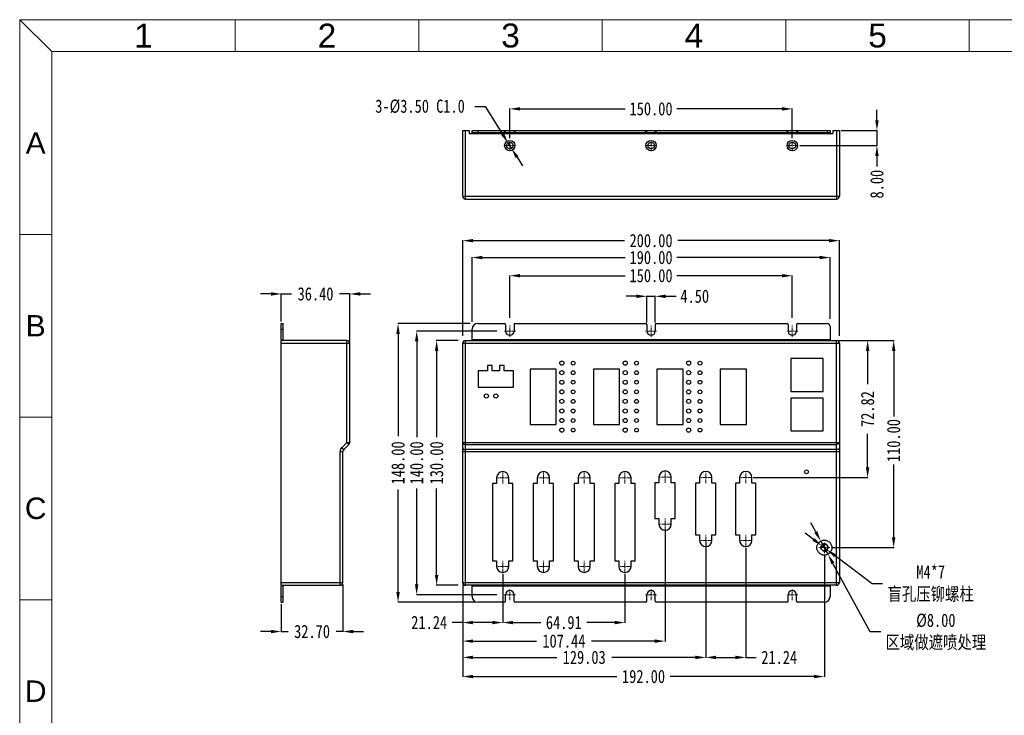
# Model space of a CAD drawing. Header units: inches. Extents: x 5771 to 6779, y 390 to 1103.
# Tile 2 of 17: x 5771 to 6294, y 734 to 1103. Entities that reach past the tile are written whole.
import ezdxf

# ---------------------------------------------------------------- set-up
doc = ezdxf.new("R2010")
doc.units = ezdxf.units.IN
doc.header["$LTSCALE"] = 1.21
doc.header["$MEASUREMENT"] = 0
doc.header["$PDMODE"] = 3
doc.header["$PDSIZE"] = 0.3125
doc.linetypes.add('CENTER', pattern=[0.6, 0.375, -0.075, 0.075, -0.075])
doc.layers.get('0').update_dxf_attribs({"linetype": 'CONTINUOUS'})
doc.layers.get('Defpoints').update_dxf_attribs({"linetype": 'CONTINUOUS'})
doc.styles.get("Standard").update_dxf_attribs({"font": 'txt', "width": 0.8})
doc.styles.add('微软雅黑', font='txt')
doc.dimstyles.get("Standard").update_dxf_attribs({"dimtxt": 7, "dimasz": 5.5, "dimexe": 0.18, "dimexo": 1, "dimgap": 2, "dimtad": 0, "dimzin": 1, "dimdsep": 46, "dimtxsty": 'Standard', "dimcen": 0.09, "dimadec": 0, "dimazin": 0, "dimtp": 0.01, "dimtm": 0.01, "dimtfac": 1, "dimtmove": 0, "dimatfit": 3, "dimfxl": 1, "dimtfillclr": 256, "dimtolj": 1, "dimtzin": 4, "dimarcsym": 0})

# ---------------------------------------------------------------- blocks, each defined once
blk = doc.blocks.new('*D80')
at = {"color": 0, "lineweight": -2, "ltscale": 5, "transparency": 16777216}
for p, q in [((6003.82, 933.14), (5992.28, 933.14)), ((5992.46, 927.64), (5992.46, 881.8)), ((5992.46, 808.64), (5992.46, 854.47)), ((6003.82, 803.14), (5992.28, 803.14))]:
    blk.add_line(p, q, dxfattribs=at)
at = {"color": 0, "ltscale": 5, "transparency": 16777216}
for points in [[(5993.38, 927.64), (5991.54, 927.64), (5992.46, 933.14)], [(5991.54, 808.64), (5993.38, 808.64), (5992.46, 803.14)]]:
    blk.add_solid(points, dxfattribs=at)
at = {"layer": 'Defpoints', "color": 0, "transparency": 16777216}
for p in [(6004.82, 933.14), (5992.46, 803.14), (6004.82, 803.14)]:
    blk.add_point(p, dxfattribs=at)
at = {"color": 0, "lineweight": 5, "ltscale": 5, "transparency": 16777216, "insert": (5992.46, 868.14), "char_height": 7, "attachment_point": 5, "rotation": 90}
blk.add_mtext('\\A1;130.00', dxfattribs=at)
blk = doc.blocks.new('*D81')
at = {"color": 0, "lineweight": -2, "ltscale": 5, "transparency": 16777216}
for p, q in [((6024.35, 938.14), (5981.69, 938.14)), ((5981.87, 932.64), (5981.87, 881.8)), ((5981.87, 803.64), (5981.87, 854.47)), ((6024.35, 798.14), (5981.69, 798.14))]:
    blk.add_line(p, q, dxfattribs=at)
at = {"color": 0, "ltscale": 5, "transparency": 16777216}
for points in [[(5982.78, 932.64), (5980.95, 932.64), (5981.87, 938.14)], [(5980.95, 803.64), (5982.78, 803.64), (5981.87, 798.14)]]:
    blk.add_solid(points, dxfattribs=at)
at = {"layer": 'Defpoints', "color": 0, "transparency": 16777216}
for p in [(6025.35, 938.14), (5981.87, 798.14), (6025.35, 798.14)]:
    blk.add_point(p, dxfattribs=at)
at = {"color": 0, "lineweight": 5, "ltscale": 5, "transparency": 16777216, "insert": (5981.87, 868.14), "char_height": 7, "attachment_point": 5, "rotation": 90}
blk.add_mtext('\\A1;140.00', dxfattribs=at)
blk = doc.blocks.new('*D82')
at = {"color": 0, "lineweight": -2, "ltscale": 5, "transparency": 16777216}
for p, q in [((6010.32, 942.14), (5971.79, 942.14)), ((5971.97, 936.64), (5971.97, 882.27)), ((5971.97, 799.64), (5971.97, 854)), ((6013.29, 794.14), (5971.79, 794.14))]:
    blk.add_line(p, q, dxfattribs=at)
at = {"color": 0, "ltscale": 5, "transparency": 16777216}
for points in [[(5972.89, 936.64), (5971.05, 936.64), (5971.97, 942.14)], [(5971.05, 799.64), (5972.89, 799.64), (5971.97, 794.14)]]:
    blk.add_solid(points, dxfattribs=at)
at = {"layer": 'Defpoints', "color": 0, "transparency": 16777216}
for p in [(6011.32, 942.14), (5971.97, 794.14), (6014.29, 794.14)]:
    blk.add_point(p, dxfattribs=at)
at = {"color": 0, "lineweight": 5, "ltscale": 5, "transparency": 16777216, "insert": (5971.97, 868.14), "char_height": 7, "attachment_point": 5, "rotation": 90}
blk.add_mtext('\\A1;148.00', dxfattribs=at)
blk = doc.blocks.new('*D83')
at = {"color": 0, "lineweight": -2, "ltscale": 5, "transparency": 16777216}
for p, q in [((6012.73, 1057.42), (6018.23, 1057.42)), ((6018.23, 1057.42), (6027.43, 1042.75)), ((6032.22, 1035.13), (6030.36, 1038.09)), ((6035.14, 1030.47), (6038.06, 1025.81))]:
    blk.add_line(p, q, dxfattribs=at)
at = {"color": 0, "ltscale": 5, "transparency": 16777216}
for points in [[(6026.66, 1042.27), (6028.21, 1043.24), (6030.36, 1038.09)], [(6035.92, 1030.96), (6034.36, 1029.98), (6032.22, 1035.13)]]:
    blk.add_solid(points, dxfattribs=at)
at = {"layer": 'Defpoints', "color": 0, "transparency": 16777216}
for p in [(6030.36, 1038.09), (6032.22, 1035.13)]:
    blk.add_point(p, dxfattribs=at)
at = {"color": 0, "lineweight": 5, "ltscale": 5, "transparency": 16777216, "insert": (5983.66, 1057.42), "char_height": 7, "attachment_point": 5}
blk.add_mtext('3-%%c3.50 C1.0', dxfattribs=at)
blk = doc.blocks.new('*D84')
at = {"color": 0, "lineweight": -2, "ltscale": 5, "transparency": 16777216}
for p, q in [((6031.29, 1040.58), (6031.29, 1056.31)), ((6036.79, 1056.13), (6092.62, 1056.13)), ((6175.79, 1056.13), (6119.95, 1056.13)), ((6181.29, 1040.58), (6181.29, 1056.31))]:
    blk.add_line(p, q, dxfattribs=at)
at = {"color": 0, "ltscale": 5, "transparency": 16777216}
for points in [[(6036.79, 1057.05), (6036.79, 1055.21), (6031.29, 1056.13)], [(6175.79, 1055.21), (6175.79, 1057.05), (6181.29, 1056.13)]]:
    blk.add_solid(points, dxfattribs=at)
at = {"layer": 'Defpoints', "color": 0, "transparency": 16777216}
for p in [(6181.29, 1056.13), (6031.29, 1039.58), (6181.29, 1039.58)]:
    blk.add_point(p, dxfattribs=at)
at = {"color": 0, "lineweight": 5, "ltscale": 5, "transparency": 16777216, "insert": (6106.29, 1056.13), "char_height": 7, "attachment_point": 5}
blk.add_mtext('\\A1;150.00', dxfattribs=at)
blk = doc.blocks.new('*D85')
at = {"color": 0, "lineweight": -2, "ltscale": 5, "transparency": 16777216}
for p, q in [((6226.2, 1050.11), (6226.2, 1055.61)), ((6207.29, 1044.61), (6226.38, 1044.61)), ((6226.2, 1044.61), (6226.2, 1036.61)), ((6185.26, 1036.61), (6226.38, 1036.61)), ((6226.2, 1031.11), (6226.2, 1025.61))]:
    blk.add_line(p, q, dxfattribs=at)
at = {"color": 0, "ltscale": 5, "transparency": 16777216}
for points in [[(6225.28, 1050.11), (6227.12, 1050.11), (6226.2, 1044.61)], [(6227.12, 1031.11), (6225.28, 1031.11), (6226.2, 1036.61)]]:
    blk.add_solid(points, dxfattribs=at)
at = {"layer": 'Defpoints', "color": 0, "transparency": 16777216}
for p in [(6206.29, 1044.61), (6184.26, 1036.61), (6226.2, 1036.61)]:
    blk.add_point(p, dxfattribs=at)
at = {"color": 0, "lineweight": 5, "ltscale": 5, "transparency": 16777216, "insert": (6226.2, 1016.15), "char_height": 7, "attachment_point": 5, "rotation": 90}
blk.add_mtext('\\A1;8.00', dxfattribs=at)
blk = doc.blocks.new('*D86')
at = {"color": 0, "lineweight": -2, "ltscale": 5, "transparency": 16777216}
for p, q in [((6031.29, 945.08), (6031.29, 967.72)), ((6036.79, 967.54), (6092.62, 967.54)), ((6175.79, 967.54), (6119.95, 967.54)), ((6181.29, 945.08), (6181.29, 967.72))]:
    blk.add_line(p, q, dxfattribs=at)
at = {"color": 0, "ltscale": 5, "transparency": 16777216}
for points in [[(6036.79, 968.46), (6036.79, 966.63), (6031.29, 967.54)], [(6175.79, 966.63), (6175.79, 968.46), (6181.29, 967.54)]]:
    blk.add_solid(points, dxfattribs=at)
at = {"layer": 'Defpoints', "color": 0, "transparency": 16777216}
for p in [(6181.29, 967.54), (6031.29, 944.08), (6181.29, 944.08)]:
    blk.add_point(p, dxfattribs=at)
at = {"color": 0, "lineweight": 5, "ltscale": 5, "transparency": 16777216, "insert": (6106.29, 967.54), "char_height": 7, "attachment_point": 5}
blk.add_mtext('\\A1;150.00', dxfattribs=at)
blk = doc.blocks.new('*D87')
at = {"color": 0, "lineweight": -2, "ltscale": 5, "transparency": 16777216}
for p, q in [((6011.29, 943.11), (6011.29, 977.36)), ((6016.79, 977.18), (6092.62, 977.18)), ((6195.79, 977.18), (6119.95, 977.18)), ((6201.29, 944.61), (6201.29, 977.36))]:
    blk.add_line(p, q, dxfattribs=at)
at = {"color": 0, "ltscale": 5, "transparency": 16777216}
for points in [[(6016.79, 978.1), (6016.79, 976.26), (6011.29, 977.18)], [(6195.79, 976.26), (6195.79, 978.1), (6201.29, 977.18)]]:
    blk.add_solid(points, dxfattribs=at)
at = {"layer": 'Defpoints', "color": 0, "transparency": 16777216}
for p in [(6201.29, 977.18), (6011.29, 942.11), (6201.29, 943.61)]:
    blk.add_point(p, dxfattribs=at)
at = {"color": 0, "lineweight": 5, "ltscale": 5, "transparency": 16777216, "insert": (6106.29, 977.18), "char_height": 7, "attachment_point": 5}
blk.add_mtext('\\A1;190.00', dxfattribs=at)
blk = doc.blocks.new('*D88')
at = {"color": 0, "lineweight": -2, "ltscale": 5, "transparency": 16777216}
for p, q in [((6006.29, 935.61), (6006.29, 986.33)), ((6011.79, 986.15), (6092.15, 986.15)), ((6200.79, 986.15), (6120.42, 986.15)), ((6206.29, 935.61), (6206.29, 986.33))]:
    blk.add_line(p, q, dxfattribs=at)
at = {"color": 0, "ltscale": 5, "transparency": 16777216}
for points in [[(6011.79, 987.06), (6011.79, 985.23), (6006.29, 986.15)], [(6200.79, 985.23), (6200.79, 987.06), (6206.29, 986.15)]]:
    blk.add_solid(points, dxfattribs=at)
at = {"layer": 'Defpoints', "color": 0, "transparency": 16777216}
for p in [(6206.29, 986.15), (6006.29, 934.61), (6206.29, 934.61)]:
    blk.add_point(p, dxfattribs=at)
at = {"color": 0, "lineweight": 5, "ltscale": 5, "transparency": 16777216, "insert": (6106.29, 986.15), "char_height": 7, "attachment_point": 5}
blk.add_mtext('\\A1;200.00', dxfattribs=at)
blk = doc.blocks.new('*D96')
at = {"color": 0, "lineweight": -2, "ltscale": 5, "transparency": 16777216}
for p, q in [((6098.54, 956.6), (6093.04, 956.6)), ((6104.04, 942.64), (6104.04, 956.78)), ((6104.04, 956.6), (6108.54, 956.6)), ((6108.54, 942.64), (6108.54, 956.78)), ((6114.04, 956.6), (6119.54, 956.6))]:
    blk.add_line(p, q, dxfattribs=at)
at = {"color": 0, "ltscale": 5, "transparency": 16777216}
for points in [[(6098.54, 955.68), (6098.54, 957.52), (6104.04, 956.6)], [(6114.04, 957.52), (6114.04, 955.68), (6108.54, 956.6)]]:
    blk.add_solid(points, dxfattribs=at)
at = {"layer": 'Defpoints', "color": 0, "transparency": 16777216}
for p in [(6108.54, 956.6), (6104.04, 941.64), (6108.54, 941.64)]:
    blk.add_point(p, dxfattribs=at)
at = {"color": 0, "lineweight": 5, "ltscale": 5, "transparency": 16777216, "insert": (6129.47, 956.6), "char_height": 7, "attachment_point": 5}
blk.add_mtext('\\A1;4.50', dxfattribs=at)
blk = doc.blocks.new('*D97')
at = {"color": 0, "lineweight": -2, "ltscale": 5, "transparency": 16777216}
for p, q in [((6205.79, 933.14), (6235.27, 933.14)), ((6235.09, 927.64), (6235.09, 892.73)), ((6235.09, 828.64), (6235.09, 867.26)), ((6202.26, 823.14), (6235.27, 823.14))]:
    blk.add_line(p, q, dxfattribs=at)
at = {"color": 0, "ltscale": 5, "transparency": 16777216}
for points in [[(6236, 927.64), (6234.17, 927.64), (6235.09, 933.14)], [(6234.17, 828.64), (6236, 828.64), (6235.09, 823.14)]]:
    blk.add_solid(points, dxfattribs=at)
at = {"layer": 'Defpoints', "color": 0, "transparency": 16777216}
for p in [(6204.79, 933.14), (6201.26, 823.14), (6235.09, 823.14)]:
    blk.add_point(p, dxfattribs=at)
at = {"color": 0, "lineweight": 5, "ltscale": 5, "transparency": 16777216, "insert": (6235.09, 879.99), "char_height": 7, "attachment_point": 5, "rotation": 90}
blk.add_mtext('\\A1;110.00', dxfattribs=at)
blk = doc.blocks.new('*D99')
at = {"color": 0, "lineweight": -2, "ltscale": 5, "transparency": 16777216}
for p, q in [((6192.56, 827.44), (6188.17, 830.75)), ((6196.95, 824.14), (6199.62, 822.13)), ((6223.72, 803.99), (6204.01, 818.83)), ((6229.22, 803.99), (6223.72, 803.99))]:
    blk.add_line(p, q, dxfattribs=at)
at = {"color": 0, "ltscale": 5, "transparency": 16777216}
for points in [[(6192.01, 826.71), (6193.11, 828.18), (6196.95, 824.14)], [(6204.56, 819.56), (6203.46, 818.09), (6199.62, 822.13)]]:
    blk.add_solid(points, dxfattribs=at)
at = {"layer": 'Defpoints', "color": 0, "transparency": 16777216}
for p in [(6196.95, 824.14), (6199.62, 822.13)]:
    blk.add_point(p, dxfattribs=at)
at = {"color": 0, "ltscale": 5, "transparency": 16777216, "insert": (6254.74, 803.99), "char_height": 7, "attachment_point": 5}
blk.add_mtext('\\A1;M4*7\\P{\\fSimSun|b0|i0|c134|p2;盲孔压铆螺柱}', dxfattribs=at)
blk = doc.blocks.new('*D100')
at = {"color": 0, "lineweight": -2, "ltscale": 5, "transparency": 16777216}
for p, q in [((6193.74, 831.48), (6191.11, 836.31)), ((6196.37, 826.65), (6200.2, 819.62)), ((6222.69, 778.35), (6202.83, 814.79)), ((6228.19, 778.35), (6222.69, 778.35))]:
    blk.add_line(p, q, dxfattribs=at)
at = {"color": 0, "ltscale": 5, "transparency": 16777216}
for points in [[(6192.94, 831.04), (6194.54, 831.92), (6196.37, 826.65)], [(6203.64, 815.23), (6202.03, 814.35), (6200.2, 819.62)]]:
    blk.add_solid(points, dxfattribs=at)
at = {"layer": 'Defpoints', "color": 0, "transparency": 16777216}
for p in [(6196.37, 826.65), (6200.2, 819.62)]:
    blk.add_point(p, dxfattribs=at)
at = {"color": 0, "ltscale": 5, "transparency": 16777216, "insert": (6257.48, 778.35), "char_height": 7, "attachment_point": 5}
blk.add_mtext('%%c8.00\\P{\\fSimSun|b0|i0|c134|p2;区域做遮喷处理}', dxfattribs=at)
blk = doc.blocks.new('*D102')
at = {"color": 0, "lineweight": -2, "ltscale": 5, "transparency": 16777216}
for p, q in [((6027.52, 808.95), (6027.52, 783.17)), ((6006.29, 803.64), (6006.29, 783.17)), ((6006.29, 783.35), (6000.79, 783.35)), ((6022.02, 783.35), (6011.79, 783.35))]:
    blk.add_line(p, q, dxfattribs=at)
at = {"color": 0, "ltscale": 5, "transparency": 16777216}
for points in [[(6011.79, 784.27), (6011.79, 782.43), (6006.29, 783.35)], [(6022.02, 782.43), (6022.02, 784.27), (6027.52, 783.35)]]:
    blk.add_solid(points, dxfattribs=at)
at = {"layer": 'Defpoints', "color": 0, "transparency": 16777216}
for p in [(6027.52, 809.95), (6006.29, 804.64), (6006.29, 783.35)]:
    blk.add_point(p, dxfattribs=at)
at = {"color": 0, "lineweight": 5, "ltscale": 5, "transparency": 16777216, "insert": (5988.52, 783.35), "char_height": 7, "attachment_point": 5}
blk.add_mtext('\\A1;21.24', dxfattribs=at)
blk = doc.blocks.new('*D103')
at = {"color": 0, "lineweight": -2, "ltscale": 5, "transparency": 16777216}
for p, q in [((6027.52, 809.23), (6027.52, 783.17)), ((6092.43, 809.23), (6092.43, 783.17)), ((6033.02, 783.35), (6047.71, 783.35)), ((6086.93, 783.35), (6072.24, 783.35))]:
    blk.add_line(p, q, dxfattribs=at)
at = {"color": 0, "ltscale": 5, "transparency": 16777216}
for points in [[(6033.02, 784.27), (6033.02, 782.43), (6027.52, 783.35)], [(6086.93, 782.43), (6086.93, 784.27), (6092.43, 783.35)]]:
    blk.add_solid(points, dxfattribs=at)
at = {"layer": 'Defpoints', "color": 0, "transparency": 16777216}
for p in [(6027.52, 810.23), (6092.43, 810.23), (6092.43, 783.35)]:
    blk.add_point(p, dxfattribs=at)
at = {"color": 0, "lineweight": 5, "ltscale": 5, "transparency": 16777216, "insert": (6059.98, 783.35), "char_height": 7, "attachment_point": 5}
blk.add_mtext('\\A1;64.91', dxfattribs=at)
blk = doc.blocks.new('*D104')
at = {"color": 0, "lineweight": -2, "ltscale": 5, "transparency": 16777216}
for p, q in [((6113.72, 832.35), (6113.72, 773.31)), ((6006.29, 799.53), (6006.29, 773.31)), ((6011.79, 773.49), (6045.41, 773.49)), ((6108.22, 773.49), (6074.61, 773.49))]:
    blk.add_line(p, q, dxfattribs=at)
at = {"color": 0, "ltscale": 5, "transparency": 16777216}
for points in [[(6011.79, 774.4), (6011.79, 772.57), (6006.29, 773.49)], [(6108.22, 772.57), (6108.22, 774.4), (6113.72, 773.49)]]:
    blk.add_solid(points, dxfattribs=at)
at = {"layer": 'Defpoints', "color": 0, "transparency": 16777216}
for p in [(6113.72, 833.35), (6006.29, 800.53), (6113.72, 773.49)]:
    blk.add_point(p, dxfattribs=at)
at = {"color": 0, "lineweight": 5, "ltscale": 5, "transparency": 16777216, "insert": (6060.01, 773.49), "char_height": 7, "attachment_point": 5}
blk.add_mtext('\\A1;107.44', dxfattribs=at)
blk = doc.blocks.new('*D105')
at = {"color": 0, "lineweight": -2, "ltscale": 5, "transparency": 16777216}
for p, q in [((6135.32, 825.99), (6135.32, 764.66)), ((6006.29, 788.01), (6006.29, 764.66)), ((6011.79, 764.84), (6056.2, 764.84)), ((6129.82, 764.84), (6085.4, 764.84))]:
    blk.add_line(p, q, dxfattribs=at)
at = {"color": 0, "ltscale": 5, "transparency": 16777216}
for points in [[(6011.79, 765.76), (6011.79, 763.93), (6006.29, 764.84)], [(6129.82, 763.93), (6129.82, 765.76), (6135.32, 764.84)]]:
    blk.add_solid(points, dxfattribs=at)
at = {"layer": 'Defpoints', "color": 0, "transparency": 16777216}
for p in [(6135.32, 826.99), (6006.29, 789.01), (6135.32, 764.84)]:
    blk.add_point(p, dxfattribs=at)
at = {"color": 0, "lineweight": 5, "ltscale": 5, "transparency": 16777216, "insert": (6070.8, 764.84), "char_height": 7, "attachment_point": 5}
blk.add_mtext('\\A1;129.03', dxfattribs=at)
blk = doc.blocks.new('*D106')
at = {"color": 0, "lineweight": -2, "ltscale": 5, "transparency": 16777216}
for p, q in [((6156.56, 823.02), (6156.56, 764.66)), ((6135.32, 819.41), (6135.32, 764.66)), ((6140.82, 764.84), (6151.06, 764.84)), ((6156.56, 764.84), (6162.06, 764.84))]:
    blk.add_line(p, q, dxfattribs=at)
at = {"color": 0, "ltscale": 5, "transparency": 16777216}
for points in [[(6140.82, 765.76), (6140.82, 763.93), (6135.32, 764.84)], [(6151.06, 763.93), (6151.06, 765.76), (6156.56, 764.84)]]:
    blk.add_solid(points, dxfattribs=at)
at = {"layer": 'Defpoints', "color": 0, "transparency": 16777216}
for p in [(6156.56, 824.02), (6135.32, 820.41), (6156.56, 764.84)]:
    blk.add_point(p, dxfattribs=at)
at = {"color": 0, "lineweight": 5, "ltscale": 5, "transparency": 16777216, "insert": (6174.33, 764.84), "char_height": 7, "attachment_point": 5}
blk.add_mtext('\\A1;21.24', dxfattribs=at)
blk = doc.blocks.new('*D107')
at = {"color": 0, "lineweight": -2, "ltscale": 5, "transparency": 16777216}
for p, q in [((6198.29, 819.17), (6198.29, 754.5)), ((6006.29, 788.01), (6006.29, 754.5)), ((6011.79, 754.68), (6088.15, 754.68)), ((6192.79, 754.68), (6116.42, 754.68))]:
    blk.add_line(p, q, dxfattribs=at)
at = {"color": 0, "ltscale": 5, "transparency": 16777216}
for points in [[(6011.79, 755.6), (6011.79, 753.77), (6006.29, 754.68)], [(6192.79, 753.77), (6192.79, 755.6), (6198.29, 754.68)]]:
    blk.add_solid(points, dxfattribs=at)
at = {"layer": 'Defpoints', "color": 0, "transparency": 16777216}
for p in [(6198.29, 820.17), (6006.29, 789.01), (6198.29, 754.68)]:
    blk.add_point(p, dxfattribs=at)
at = {"color": 0, "lineweight": 5, "ltscale": 5, "transparency": 16777216, "insert": (6102.29, 754.68), "char_height": 7, "attachment_point": 5}
blk.add_mtext('\\A1;192.00', dxfattribs=at)
blk = doc.blocks.new('*D108')
at = {"color": 0, "lineweight": -2, "ltscale": 5, "transparency": 16777216}
for p, q in [((6212.71, 933.14), (6221.44, 933.14)), ((6221.26, 927.64), (6221.26, 909.92)), ((6221.26, 865.81), (6221.26, 883.52)), ((6160.53, 860.31), (6221.44, 860.31))]:
    blk.add_line(p, q, dxfattribs=at)
at = {"color": 0, "ltscale": 5, "transparency": 16777216}
for points in [[(6222.18, 927.64), (6220.35, 927.64), (6221.26, 933.14)], [(6220.35, 865.81), (6222.18, 865.81), (6221.26, 860.31)]]:
    blk.add_solid(points, dxfattribs=at)
at = {"layer": 'Defpoints', "color": 0, "transparency": 16777216}
for p in [(6211.71, 933.14), (6221.26, 933.14), (6159.53, 860.31)]:
    blk.add_point(p, dxfattribs=at)
at = {"color": 0, "lineweight": 5, "ltscale": 5, "transparency": 16777216, "insert": (6221.26, 896.72), "char_height": 7, "attachment_point": 5, "rotation": 90}
blk.add_mtext('\\A1;72.82', dxfattribs=at)
blk = doc.blocks.new('*D115')
at = {"color": 0, "lineweight": -2, "ltscale": 5, "transparency": 16777216}
for p, q in [((5904.47, 957.85), (5898.97, 957.85)), ((5909.97, 943.14), (5909.97, 958.03)), ((5909.97, 957.85), (5915.43, 957.85)), ((5946.37, 957.85), (5940.9, 957.85)), ((5946.37, 932.64), (5946.37, 958.03)), ((5951.87, 957.85), (5957.37, 957.85))]:
    blk.add_line(p, q, dxfattribs=at)
at = {"color": 0, "ltscale": 5, "transparency": 16777216}
for points in [[(5904.47, 956.94), (5904.47, 958.77), (5909.97, 957.85)], [(5951.87, 958.77), (5951.87, 956.94), (5946.37, 957.85)]]:
    blk.add_solid(points, dxfattribs=at)
at = {"layer": 'Defpoints', "color": 0, "transparency": 16777216}
for p in [(5909.97, 957.85), (5909.97, 942.14), (5946.37, 931.64)]:
    blk.add_point(p, dxfattribs=at)
at = {"color": 0, "lineweight": 5, "ltscale": 5, "transparency": 16777216, "insert": (5928.17, 957.85), "char_height": 7, "attachment_point": 5}
blk.add_mtext('\\A1;36.40', dxfattribs=at)
blk = doc.blocks.new('*D116')
at = {"color": 0, "lineweight": -2, "ltscale": 5, "transparency": 16777216}
for p, q in [((5942.67, 803.64), (5942.67, 778.4)), ((5909.97, 793.14), (5909.97, 778.4)), ((5904.47, 778.58), (5898.97, 778.58)), ((5909.97, 778.58), (5913.58, 778.58)), ((5942.67, 778.58), (5939.05, 778.58)), ((5948.17, 778.58), (5953.67, 778.58))]:
    blk.add_line(p, q, dxfattribs=at)
at = {"color": 0, "ltscale": 5, "transparency": 16777216}
for points in [[(5904.47, 777.67), (5904.47, 779.5), (5909.97, 778.58)], [(5948.17, 779.5), (5948.17, 777.67), (5942.67, 778.58)]]:
    blk.add_solid(points, dxfattribs=at)
at = {"layer": 'Defpoints', "color": 0, "transparency": 16777216}
for p in [(5942.67, 804.64), (5909.97, 794.14), (5909.97, 778.58)]:
    blk.add_point(p, dxfattribs=at)
at = {"color": 0, "lineweight": 5, "ltscale": 5, "transparency": 16777216, "insert": (5926.32, 778.58), "char_height": 7, "attachment_point": 5}
blk.add_mtext('\\A1;32.70', dxfattribs=at)

msp = doc.modelspace()

# ---------------------------------------------------------------- linework, layer by layer
at = {"color": 7, "linetype": 'Continuous'}
for p, q in [((6006.28634, 1009.71246), (6006.28634, 1044.61246)), ((6006.28634, 1044.61246), (6009.78634, 1044.61246)), ((6007.78634, 1008.21246), (6007.78634, 1044.61246)), ((6009.78634, 1044.61246), (6009.78634, 1043.11246)), ((6009.78634, 1043.11246), (6202.78634, 1043.11246)), ((6011.28634, 1043.11246), (6011.28634, 1044.61246)), ((6011.28634, 1044.61246), (6201.28634, 1044.61246)), ((6011.28634, 1043.61246), (6201.28634, 1043.61246)), ((6014.28634, 1044.61246), (6014.28634, 1043.61246)), ((6028.53634, 1043.61246), (6028.53634, 1044.61246)), ((6029.03634, 1043.61246), (6029.03634, 1044.61246)), ((6033.53634, 1044.61246), (6033.53634, 1043.61246)), ((6034.03634, 1044.61246), (6034.03634, 1043.61246)), ((6103.53634, 1043.61246), (6103.53634, 1044.61246)), ((6104.03634, 1043.61246), (6104.03634, 1044.61246)), ((6108.53634, 1044.61246), (6108.53634, 1043.61246)), ((6109.03634, 1044.61246), (6109.03634, 1043.61246)), ((6178.53634, 1043.61246), (6178.53634, 1044.61246)), ((6179.03634, 1043.61246), (6179.03634, 1044.61246)), ((6183.53634, 1044.61246), (6183.53634, 1043.61246)), ((6184.03634, 1044.61246), (6184.03634, 1043.61246)), ((6199.78634, 1044.61246), (6199.78634, 1043.61246)), ((6201.28634, 1044.61246), (6201.28634, 1043.11246)), ((6202.78634, 1044.61246), (6206.28634, 1044.61246)), ((6202.78634, 1044.61246), (6202.78634, 1043.11246)), ((6204.78634, 1044.61246), (6204.78634, 1008.21246)), ((6206.28634, 1044.61246), (6206.28634, 1009.71246)), ((6006.28634, 1009.71246), (6206.28634, 1009.71246)), ((6007.78634, 1008.21246), (6204.78634, 1008.21246)), ((5909.96685, 933.63506), (5909.96685, 942.13506)), ((5909.96685, 942.13506), (5910.96685, 942.13506)), ((5910.96685, 933.63506), (5910.96685, 942.13506)), ((6014.28634, 942.13506), (6028.53634, 942.13506)), ((6029.03634, 941.63506), (6029.03634, 938.13506)), ((6033.53634, 941.63506), (6033.53634, 938.13506)), ((6034.03634, 942.13506), (6103.53634, 942.13506)), ((6104.03634, 941.63506), (6104.03634, 938.13506)), ((6108.53634, 941.63506), (6108.53634, 938.13506)), ((6109.03634, 942.13506), (6178.53634, 942.13506)), ((6179.03634, 941.63506), (6179.03634, 938.13506)), ((6183.53634, 941.63506), (6183.53634, 938.13506)), ((6184.03634, 942.13506), (6199.78634, 942.13506)), ((5909.96685, 939.13506), (5910.96685, 939.13506)), ((6011.28634, 933.13506), (6011.28634, 939.13506)), ((6201.28634, 940.63506), (6201.28634, 933.13506)), ((5909.96685, 803.13506), (5909.96685, 933.13506)), ((5944.86685, 933.13506), (5909.96685, 933.13506)), ((5909.96685, 931.63506), (5946.36685, 931.63506)), ((5944.86685, 879.04017), (5944.86685, 933.13506)), ((5946.36685, 879.04017), (5946.36685, 931.63506)), ((6006.28634, 804.63506), (6006.28634, 931.63506)), ((6006.28634, 931.63506), (6206.28634, 931.63506)), ((6007.78634, 803.13506), (6007.78634, 933.13506)), ((6007.78634, 933.13506), (6204.78634, 933.13506)), ((6011.28634, 933.63506), (6201.28634, 933.63506)), ((6204.78634, 803.13506), (6204.78634, 933.13506)), ((6206.28634, 931.63506), (6206.28634, 804.63506)), ((6197.57766, 923.54506), (6180.57766, 923.54506)), ((6180.57766, 923.54506), (6180.57766, 906.09506)), ((6197.57766, 906.09506), (6197.57766, 923.54506)), ((6014.48266, 917.05346), (6014.48266, 908.35346)), ((6019.38266, 917.05346), (6014.48266, 917.05346)), ((6019.38266, 919.85346), (6019.38266, 917.05346)), ((6021.88266, 919.85346), (6019.38266, 919.85346)), ((6021.88266, 917.05346), (6021.88266, 919.85346)), ((6025.88266, 917.05346), (6021.88266, 917.05346)), ((6025.88266, 919.85346), (6025.88266, 917.05346)), ((6028.38266, 919.85346), (6025.88266, 919.85346)), ((6028.38266, 917.05346), (6028.38266, 919.85346)), ((6033.28266, 917.05346), (6028.38266, 917.05346)), ((6033.28266, 908.35346), (6033.28266, 917.05346)), ((6042.03266, 917.98506), (6042.03266, 888.48506)), ((6055.93266, 917.98506), (6042.03266, 917.98506)), ((6055.93266, 888.48506), (6055.93266, 917.98506)), ((6075.69936, 917.98506), (6075.69936, 888.48506)), ((6089.59936, 917.98506), (6075.69936, 917.98506)), ((6089.59936, 888.48506), (6089.59936, 917.98506)), ((6109.36606, 917.98506), (6109.36606, 888.48506)), ((6123.26606, 917.98506), (6109.36606, 917.98506)), ((6123.26606, 888.48506), (6123.26606, 917.98506)), ((6143.03276, 917.98506), (6143.03276, 888.48506)), ((6156.93276, 917.98506), (6143.03276, 917.98506)), ((6156.93276, 888.48506), (6156.93276, 917.98506)), ((6014.48266, 908.35346), (6033.28266, 908.35346)), ((6180.57766, 906.09506), (6197.57766, 906.09506)), ((6197.57766, 902.54506), (6180.57766, 902.54506)), ((6180.57766, 902.54506), (6180.57766, 885.10506)), ((6197.57766, 885.10506), (6197.57766, 902.54506)), ((6042.03266, 888.48506), (6055.93266, 888.48506)), ((6075.69936, 888.48506), (6089.59936, 888.48506)), ((6109.36606, 888.48506), (6123.26606, 888.48506)), ((6143.03276, 888.48506), (6156.93276, 888.48506)), ((6180.57766, 885.10506), (6197.57766, 885.10506)), ((5942.04753, 876.22085), (5944.86685, 879.04017)), ((5944.86685, 879.04017), (5946.36685, 879.04017)), ((5944.86685, 879.04017), (5945.92751, 877.97951)), ((6006.28634, 879.04017), (6206.28634, 879.04017)), ((5941.16885, 874.09953), (5942.66885, 874.09953)), ((5941.16885, 803.13506), (5941.16885, 874.09953)), ((5942.04753, 876.22085), (5943.10819, 875.16019)), ((5942.66885, 804.63506), (5942.66885, 874.09953)), ((5943.10819, 875.16019), (5945.92751, 877.97951)), ((6006.28634, 874.09953), (6206.28634, 874.09953)), ((6007.78634, 877.97951), (6204.78634, 877.97951)), ((6204.78634, 875.16019), (6007.78634, 875.16019)), ((6022.12265, 857.23907), (6022.12266, 816.19907)), ((6024.27265, 857.23907), (6022.12265, 857.23907)), ((6024.27265, 860.23907), (6024.27265, 857.23907)), ((6030.77265, 857.23907), (6030.77265, 860.23907)), ((6032.92265, 857.23907), (6030.77265, 857.23907)), ((6032.92266, 816.19907), (6032.92265, 857.23907)), ((6043.75925, 857.23932), (6043.75926, 816.19932)), ((6045.90925, 857.23932), (6043.75925, 857.23932)), ((6045.90925, 860.23932), (6045.90925, 857.23932)), ((6052.40925, 857.23933), (6052.40925, 860.23933)), ((6054.55925, 857.23933), (6052.40925, 857.23933)), ((6054.55926, 816.19933), (6054.55925, 857.23933)), ((6065.39585, 857.23958), (6065.39586, 816.19958)), ((6067.54585, 857.23958), (6065.39585, 857.23958)), ((6067.54585, 860.23958), (6067.54585, 857.23958)), ((6074.04585, 857.23958), (6074.04585, 860.23958)), ((6076.19585, 857.23958), (6074.04585, 857.23958)), ((6076.19586, 816.19958), (6076.19585, 857.23958)), ((6087.03245, 857.23984), (6087.03246, 816.19984)), ((6089.18245, 857.23984), (6087.03245, 857.23984)), ((6089.18245, 860.23984), (6089.18245, 857.23984)), ((6095.68245, 857.23984), (6095.68245, 860.23984)), ((6097.83245, 857.23984), (6095.68245, 857.23984)), ((6097.83246, 816.19984), (6097.83245, 857.23984)), ((6110.47418, 857.5823), (6108.32418, 857.5823)), ((6108.32418, 857.5823), (6108.32418, 838.5923)), ((6110.47418, 860.5823), (6110.47418, 857.5823)), ((6116.97418, 857.5823), (6116.97418, 860.5823)), ((6119.12418, 857.5823), (6116.97418, 857.5823)), ((6119.12418, 838.5923), (6119.12418, 857.5823)), ((6132.0708, 857.31385), (6129.9208, 857.31385)), ((6129.9208, 857.31385), (6129.9208, 829.99385)), ((6132.0708, 860.31385), (6132.0708, 857.31385)), ((6138.5708, 857.31385), (6138.5708, 860.31385)), ((6140.7208, 857.31385), (6138.5708, 857.31385)), ((6140.7208, 829.99385), (6140.7208, 857.31385)), ((6153.3104, 857.3137), (6151.1604, 857.3137)), ((6151.1604, 857.3137), (6151.1604, 829.9937)), ((6153.3104, 860.3137), (6153.3104, 857.3137)), ((6159.8104, 857.3137), (6159.8104, 860.3137)), ((6161.9604, 857.3137), (6159.8104, 857.3137)), ((6161.9604, 829.9937), (6161.9604, 857.3137)), ((6108.32418, 838.5923), (6110.47418, 838.5923)), ((6110.47418, 838.5923), (6110.47418, 835.5923)), ((6116.97418, 838.5923), (6119.12418, 838.5923)), ((6116.97418, 835.5923), (6116.97418, 838.5923)), ((6129.9208, 829.99385), (6132.0708, 829.99385)), ((6132.0708, 829.99385), (6132.0708, 826.99385)), ((6138.5708, 829.99385), (6140.7208, 829.99385)), ((6138.5708, 826.99385), (6138.5708, 829.99385)), ((6151.1604, 829.9937), (6153.3104, 829.9937)), ((6153.3104, 829.9937), (6153.3104, 826.9937)), ((6159.8104, 829.9937), (6161.9604, 829.9937)), ((6159.8104, 826.9937), (6159.8104, 829.9937)), ((6022.12266, 816.19907), (6024.27266, 816.19907)), ((6024.27266, 816.19907), (6024.27266, 813.19907)), ((6030.77266, 813.19907), (6030.77266, 816.19907)), ((6030.77266, 816.19907), (6032.92266, 816.19907)), ((6043.75926, 816.19932), (6045.90926, 816.19932)), ((6045.90926, 816.19932), (6045.90926, 813.19932)), ((6052.40926, 813.19933), (6052.40926, 816.19933)), ((6052.40926, 816.19933), (6054.55926, 816.19933)), ((6065.39586, 816.19958), (6067.54586, 816.19958)), ((6067.54586, 816.19958), (6067.54586, 813.19958)), ((6074.04586, 816.19958), (6076.19586, 816.19958)), ((6074.04586, 813.19958), (6074.04586, 816.19958)), ((6087.03246, 816.19984), (6089.18246, 816.19984)), ((6089.18246, 816.19984), (6089.18246, 813.19984)), ((6095.68246, 816.19984), (6097.83246, 816.19984)), ((6095.68246, 813.19984), (6095.68246, 816.19984)), ((5909.96685, 804.63506), (5942.66885, 804.63506)), ((5909.96685, 803.13506), (5941.16885, 803.13506)), ((5909.96685, 794.13506), (5909.96685, 802.63506)), ((5910.96685, 794.13506), (5910.96685, 802.63506)), ((6006.28634, 804.63506), (6206.28634, 804.63506)), ((6204.78634, 803.13506), (6007.78634, 803.13506)), ((6011.28634, 797.13506), (6011.28634, 803.13506)), ((6201.28634, 802.63506), (6011.28634, 802.63506)), ((6201.28634, 803.13506), (6201.28634, 797.13506)), ((5909.96685, 797.13506), (5910.96685, 797.13506)), ((6029.03634, 794.63506), (6029.03634, 798.13506)), ((6033.53634, 794.63506), (6033.53634, 798.13506)), ((6104.03634, 794.63506), (6104.03634, 798.13506)), ((6108.53634, 794.63506), (6108.53634, 798.13506)), ((6179.03634, 794.63506), (6179.03634, 798.13506)), ((6183.53634, 794.63506), (6183.53634, 798.13506)), ((5909.96685, 794.13506), (5910.96685, 794.13506)), ((6028.53634, 794.13506), (6014.28634, 794.13506)), ((6103.53634, 794.13506), (6034.03634, 794.13506)), ((6178.53634, 794.13506), (6109.03634, 794.13506)), ((6198.28634, 794.13506), (6184.03634, 794.13506))]:
    msp.add_line(p, q, dxfattribs=at)
at = {"color": 1, "linetype": 'CENTER', "lineweight": 5, "ltscale": 4}
for p, q in [((6034.25634, 1036.61246), (6028.31634, 1036.61246)), ((6031.28634, 1033.64246), (6031.28634, 1039.58246)), ((6109.25634, 1036.61246), (6103.31634, 1036.61246)), ((6106.28634, 1033.64246), (6106.28634, 1039.58246)), ((6184.25634, 1036.61246), (6178.31634, 1036.61246)), ((6181.28634, 1033.64246), (6181.28634, 1039.58246)), ((6031.28634, 935.16506), (6031.28634, 941.10506)), ((6106.28634, 935.16506), (6106.28634, 941.10506)), ((6181.28634, 935.16506), (6181.28634, 941.10506)), ((6034.25634, 938.13506), (6028.31634, 938.13506)), ((6109.25634, 938.13506), (6103.31634, 938.13506)), ((6184.25634, 938.13506), (6178.31634, 938.13506)), ((6027.52265, 857.26907), (6027.52265, 863.20907)), ((6049.15925, 857.26932), (6049.15925, 863.20932)), ((6070.79585, 857.26958), (6070.79585, 863.20958)), ((6092.43245, 857.26984), (6092.43245, 863.20984)), ((6113.72418, 857.6123), (6113.72418, 863.5523)), ((6135.3208, 857.34385), (6135.3208, 863.28385)), ((6156.5604, 857.3437), (6156.5604, 863.2837)), ((6030.49265, 860.23907), (6024.55265, 860.23907)), ((6052.12925, 860.23932), (6046.18925, 860.23932)), ((6073.76585, 860.23958), (6067.82585, 860.23958)), ((6095.40245, 860.23984), (6089.46245, 860.23984)), ((6116.69418, 860.5823), (6110.75418, 860.5823)), ((6138.2908, 860.31385), (6132.3508, 860.31385)), ((6159.5304, 860.3137), (6153.5904, 860.3137)), ((6113.72418, 832.6223), (6113.72418, 838.5623)), ((6116.69418, 835.5923), (6110.75418, 835.5923)), ((6138.2908, 826.99385), (6132.3508, 826.99385)), ((6135.3208, 824.02385), (6135.3208, 829.96385)), ((6159.5304, 826.9937), (6153.5904, 826.9937)), ((6156.5604, 824.0237), (6156.5604, 829.9637)), ((6198.28634, 820.16506), (6198.28634, 826.10506)), ((6201.25634, 823.13506), (6195.31634, 823.13506)), ((6027.52266, 810.22907), (6027.52266, 816.16907)), ((6049.15926, 810.22932), (6049.15926, 816.16932)), ((6070.79586, 810.22958), (6070.79586, 816.16958)), ((6092.43246, 810.22984), (6092.43246, 816.16984)), ((6030.49266, 813.19907), (6024.55266, 813.19907)), ((6052.12926, 813.19932), (6046.18926, 813.19932)), ((6073.76586, 813.19958), (6067.82586, 813.19958)), ((6095.40246, 813.19984), (6089.46246, 813.19984)), ((6031.28634, 795.16506), (6031.28634, 801.10506)), ((6106.28634, 795.16506), (6106.28634, 801.10506)), ((6181.28634, 795.16506), (6181.28634, 801.10506)), ((6034.25634, 798.13506), (6028.31634, 798.13506)), ((6109.25634, 798.13506), (6103.31634, 798.13506)), ((6184.25634, 798.13506), (6178.31634, 798.13506))]:
    msp.add_line(p, q, dxfattribs=at)
at = {"lineweight": 5}
msp.add_lwpolyline([(5771.11542, 390.33972), (6779.36221, 390.33972), (6779.36221, 1103.48989), (5771.11542, 1103.48989)], close=True, dxfattribs=at)
at = {"lineweight": 5, "ltscale": 0.2}
for points in [[(5771.11542, 1103.48989), (5788.09519, 1086.51012), (5788.09519, 407.31949)], [(5885.52392, 1086.51012), (5885.52392, 1103.48989)], [(5982.95264, 1086.51012), (5982.95264, 1103.48989)], [(6080.38137, 1086.51012), (6080.38137, 1103.48989)], [(6177.81009, 1086.51012), (6177.81009, 1103.48989)], [(6275.23882, 1086.51012), (6275.23882, 1103.48989)], [(6762.38245, 1086.51012), (5788.09519, 1086.51012)], [(5788.09519, 989.48289), (5771.11542, 989.48289)], [(5788.09519, 892.45566), (5771.11542, 892.45566)], [(5788.09519, 795.42842), (5771.11542, 795.42842)]]:
    msp.add_lwpolyline(points, dxfattribs=at)
at = {"color": 7, "linetype": 'Continuous'}
for centre, radius in [((6031.28634, 1036.61246), 2.75), ((6031.28634, 1036.61246), 1.75), ((6106.28634, 1036.61246), 2.75), ((6106.28634, 1036.61246), 1.75), ((6181.28634, 1036.61246), 2.75), ((6181.28634, 1036.61246), 1.75), ((6058.91416, 921.11386), 1.1), ((6064.91416, 921.11386), 1), ((6092.58086, 921.11386), 1.1), ((6098.58086, 921.11386), 1), ((6126.24756, 921.11386), 1.1), ((6132.24756, 921.11386), 1), ((6058.91416, 916.03386), 1.1), ((6064.91416, 916.03386), 1), ((6092.58086, 916.03386), 1.1), ((6098.58086, 916.03386), 1), ((6126.24756, 916.03386), 1.1), ((6132.24756, 916.03386), 1), ((6058.91416, 910.95386), 1.1), ((6064.91416, 910.95386), 1), ((6092.58086, 910.95386), 1.1), ((6098.58086, 910.95386), 1), ((6126.24756, 910.95386), 1.1), ((6132.24756, 910.95386), 1), ((6018.80596, 903.62677), 1.1), ((6023.88596, 903.62677), 1.1), ((6058.91416, 905.87386), 1.1), ((6064.91416, 905.87386), 1), ((6092.58086, 905.87386), 1.1), ((6098.58086, 905.87386), 1), ((6126.24756, 905.87386), 1.1), ((6132.24756, 905.87386), 1), ((6058.91416, 900.79386), 1.1), ((6064.91416, 900.79386), 1), ((6092.58086, 900.79386), 1.1), ((6098.58086, 900.79386), 1), ((6126.24756, 900.79386), 1.1), ((6132.24756, 900.79386), 1), ((6058.91416, 895.71386), 1.1), ((6064.91416, 895.71386), 1), ((6092.58086, 895.71386), 1.1), ((6098.58086, 895.71386), 1), ((6126.24756, 895.71386), 1.1), ((6132.24756, 895.71386), 1), ((6058.91416, 890.63386), 1.1), ((6064.91416, 890.63386), 1), ((6092.58086, 890.63386), 1.1), ((6098.58086, 890.63386), 1), ((6126.24756, 890.63386), 1.1), ((6132.24756, 890.63386), 1), ((6058.91416, 885.55386), 1.1), ((6064.91416, 885.55386), 1), ((6092.58086, 885.55386), 1.1), ((6098.58086, 885.55386), 1), ((6126.24756, 885.55386), 1.1), ((6132.24756, 885.55386), 1), ((6188.81086, 863.39106), 1), ((6198.28634, 823.13506), 1.75)]:
    msp.add_circle(centre, radius, dxfattribs=at)
at = {"ltscale": 5}
msp.add_circle((6198.28634, 823.13506), 4, dxfattribs=at)
at = {"color": 7, "linetype": 'Continuous'}
for centre, radius, start, end in [((6007.78634, 1009.71246), 1.5, 180, 270), ((6204.78634, 1009.71246), 1.5, 270, 0), ((6014.28634, 939.13506), 3, 90, 180), ((6028.53634, 941.63506), 0.5, 0, 90), ((6034.03634, 941.63506), 0.5, 90, 180), ((6103.53634, 941.63506), 0.5, 0, 90), ((6109.03634, 941.63506), 0.5, 90, 180), ((6178.53634, 941.63506), 0.5, 0, 90), ((6184.03634, 941.63506), 0.5, 90, 180), ((6199.78634, 940.63506), 1.5, 0, 90), ((6031.28634, 938.13506), 2.25, 180, 0), ((6106.28634, 938.13506), 2.25, 180, 0), ((6181.28634, 938.13506), 2.25, 180, 0), ((5911.46685, 933.63506), 1.5, 180, 198), ((5911.46685, 933.63506), 0.5, 180, 270), ((5944.86685, 931.63506), 1.5, 0, 90), ((6007.78634, 931.63506), 1.5, 90, 180), ((6204.78634, 931.63506), 1.5, 0, 90), ((5944.86685, 879.04017), 1.5, 315, 0), ((5944.16885, 874.09953), 3, 135, 180), ((5944.16885, 874.09953), 1.5, 135, 180), ((6027.52265, 860.23907), 3.25, 0.0000031, 180.0000031), ((6049.15925, 860.23932), 3.25, 0.0000031, 180.0000031), ((6070.79585, 860.23958), 3.25, 0.0000031, 180.0000031), ((6092.43245, 860.23984), 3.25, 0.0000031, 180.0000031), ((6113.72418, 860.5823), 3.25, 0, 180), ((6135.3208, 860.31385), 3.25, 0, 180), ((6156.5604, 860.3137), 3.25, 0, 180), ((6113.72418, 835.5923), 3.25, 180, 0), ((6135.3208, 826.99385), 3.25, 180, 0), ((6156.5604, 826.9937), 3.25, 180, 0), ((6027.52266, 813.19907), 3.25, 180.0000031, 0.0000031), ((6049.15926, 813.19932), 3.25, 180.0000031, 0.0000031), ((6070.79586, 813.19958), 3.25, 180.0000031, 0.0000031), ((6092.43246, 813.19984), 3.25, 180.0000031, 0.0000031), ((5911.46685, 802.63506), 1.5, 162, 180), ((5911.46685, 802.63506), 0.5, 90, 180), ((5941.16885, 804.63506), 1.5, 270, 0), ((6007.78634, 804.63506), 1.5, 180, 270), ((6031.28634, 798.13506), 2.25, 0, 180), ((6106.28634, 798.13506), 2.25, 0, 180), ((6181.28634, 798.13506), 2.25, 0, 180), ((6204.78634, 804.63506), 1.5, 270, 0), ((6014.28634, 797.13506), 3, 180, 270), ((6028.53634, 794.63506), 0.5, 270, 0), ((6034.03634, 794.63506), 0.5, 180, 270), ((6103.53634, 794.63506), 0.5, 270, 0), ((6109.03634, 794.63506), 0.5, 180, 270), ((6178.53634, 794.63506), 0.5, 270, 0), ((6184.03634, 794.63506), 0.5, 180, 270), ((6198.28634, 797.13506), 3, 270, 0)]:
    msp.add_arc(centre, radius, start, end, dxfattribs=at)
at = {"color": 3, "ltscale": 5}
msp.add_arc((6198.28634, 823.13506), 2, 254.7365413, 199.8676395, dxfattribs=at)
at = {"color": 7, "linetype": 'Continuous'}
for points, knots in [([(6006.28634, 879.04017), (6006.28634, 878.8996), (6006.37759, 878.59767), (6006.72722, 878.2521), (6007.2181, 878.02999), (6007.59309, 877.97951), (6007.78634, 877.97951)], [0, 0, 0, 0, 0.209494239, 0.444668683, 0.711999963, 1, 1, 1, 1]), ([(6206.28634, 879.04017), (6206.28634, 878.8996), (6206.19508, 878.59767), (6205.84545, 878.2521), (6205.35457, 878.02999), (6204.97958, 877.97951), (6204.78634, 877.97951)], [0, 0, 0, 0, 0.209494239, 0.444668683, 0.711999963, 1, 1, 1, 1]), ([(6006.28634, 876.22085), (6006.28634, 876.08028), (6006.37759, 875.77836), (6006.72722, 875.43278), (6007.2181, 875.21067), (6007.59309, 875.16019), (6007.78634, 875.16019)], [0, 0, 0, 0, 0.20949293, 0.444665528, 0.711994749, 1, 1, 1, 1]), ([(6206.28634, 876.22085), (6206.28634, 876.08028), (6206.19508, 875.77836), (6205.84546, 875.43278), (6205.35457, 875.21067), (6204.97958, 875.16019), (6204.78634, 875.16019)], [0, 0, 0, 0, 0.209492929, 0.444665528, 0.711994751, 1, 1, 1, 1])]:
    msp.add_open_spline(points, degree=3, knots=knots, dxfattribs=at)

# ---------------------------------------------------------------- texts
at = {"lineweight": 5, "ltscale": 0.2, "attachment_point": 5, "style": '微软雅黑'}
for s, insert, char_height, width in [('{\\fArial|b0|i0|c0|p34;1}', (5836.80955, 1095.00001), 12.719682, 97.4287258), ('{\\fArial|b0|i0|c0|p34;2}', (5934.23828, 1095.00001), 12.719682, 97.4287258), ('{\\fArial|b0|i0|c0|p34;3}', (6031.66701, 1095.00001), 12.719682, 97.4287258), ('{\\fArial|b0|i0|c0|p34;4}', (6129.09573, 1095.00001), 12.719682, 97.4287258), ('{\\fArial|b0|i0|c0|p34;5}', (6226.52446, 1095.00001), 12.719682, 97.4287258), ('{\\fArial|b0|i0|c0|p34;A}', (5779.60531, 1037.99651), 11.3768671, 16.9797659), ('{\\fArial|b0|i0|c0|p34;B}', (5779.60531, 940.96927), 11.3768671, 16.9797659), ('{\\fArial|b0|i0|c0|p34;C}', (5779.60531, 843.94204), 11.3768671, 16.9797659), ('{\\fArial|b0|i0|c0|p34;D}', (5779.60531, 746.9148), 11.3768671, 16.9797659)]:
    msp.add_mtext(s, dxfattribs=dict(at, insert=insert, char_height=char_height, width=width))

# ---------------------------------------------------------------- dimensions: what is measured, and where the dimension line sits
at = {"color": 3, "lineweight": 5, "ltscale": 5}
dim = msp.add_diameter_dim_2p(p1=(6032.21672, 1035.13027), p2=(6030.35596, 1038.09465), text='3-<> C1.0', dimstyle='Standard', override={"dimexe": 0.396, "dimexo": 0.1375, "dimtoh": 1, "dimzin": 0, "dimcen": 0.198, "dimtp": 0, "dimtm": 0, "dimtdec": 4, "dimtzin": 0}, dxfattribs=at)
dim.commit()
dim.dimension.update_dxf_attribs({"geometry": '*D83', "text_midpoint": (6018.22737, 1057.41676), "dimtype": 163})
for base, p1, p2, picture, middle in [((6181.28634, 1056.12848), (6031.28634, 1039.58246), (6181.28634, 1039.58246), '*D84', (6106.28634, 1056.12848)), ((6206.28634, 986.14755), (6006.28634, 934.60506), (6206.28634, 934.60506), '*D88', (6106.28634, 986.14755)), ((6201.28634, 977.18112), (6011.28634, 942.10506), (6201.28634, 943.60506), '*D87', (6106.28634, 977.18112)), ((6181.28634, 967.54289), (6031.28634, 944.07506), (6181.28634, 944.07506), '*D86', (6106.28634, 967.54289)), ((5909.96685, 957.85326), (5946.36685, 931.63506), (5909.96685, 942.13506), '*D115', (5928.16685, 957.85326)), ((6108.53634, 956.59858), (6104.03634, 941.63506), (6108.53634, 941.63506), '*D96', (6129.46967, 956.59858)), ((6135.3208, 764.84393), (6006.28634, 789.00853), (6135.3208, 826.99385), '*D105', (6070.80357, 764.84393)), ((6156.5604, 764.84393), (6135.3208, 820.41023), (6156.5604, 824.0237), '*D106', (6174.32706, 764.84393)), ((6198.28634, 754.68455), (6006.28634, 789.00853), (6198.28634, 820.16506), '*D107', (6102.28634, 754.68455)), ((6092.43246, 783.34869), (6027.52266, 810.22907), (6092.43246, 810.22984), '*D103', (6059.97756, 783.34869)), ((6006.28634, 783.34869), (6027.52266, 809.94907), (6006.28634, 804.63506), '*D102', (5988.51967, 783.34869)), ((5909.96685, 778.58218), (5942.66885, 804.63506), (5909.96685, 794.13506), '*D116', (5926.31785, 778.58218))]:
    dim = msp.add_linear_dim(base=base, p1=p1, p2=p2, dimstyle='Standard', dxfattribs=at)
    dim.commit()
    dim.dimension.update_dxf_attribs({"geometry": picture, "text_midpoint": middle})
for base, p1, p2, picture, middle in [((6226.20017, 1036.61246), (6206.28634, 1044.61246), (6184.25634, 1036.61246), '*D85', (6226.20017, 1016.14579)), ((5971.97122, 794.13506), (6011.31634, 942.13506), (6014.28634, 794.13506), '*D82', (5971.97122, 868.13506)), ((5981.86718, 798.13506), (6025.34634, 938.13506), (6025.34634, 798.13506), '*D81', (5981.86718, 868.13506)), ((5992.45942, 803.13506), (6004.81634, 933.13506), (6004.81634, 803.13506), '*D80', (5992.45942, 868.13506))]:
    dim = msp.add_linear_dim(base=base, p1=p1, p2=p2, angle=90, dimstyle='Standard', dxfattribs=at)
    dim.commit()
    dim.dimension.update_dxf_attribs({"geometry": picture, "text_midpoint": middle})
for base, p1, p2, picture, middle in [((6221.26462, 933.13506), (6159.5304, 860.3137), (6211.71308, 933.13506), '*D108', (6221.26462, 896.72438)), ((6235.0865, 823.13506), (6204.78634, 933.13506), (6201.25634, 823.13506), '*D97', (6235.0865, 879.99228))]:
    dim = msp.add_linear_dim(base=base, p1=p1, p2=p2, angle=90, dimstyle='Standard', dxfattribs=at)
    dim.commit()
    dim.dimension.update_dxf_attribs({"geometry": picture, "text_midpoint": middle, "dimtype": 160})
dim = msp.add_linear_dim(base=(6113.72418, 773.48677), p1=(6006.28634, 800.53454), p2=(6113.72418, 833.35348), dimstyle='Standard', dxfattribs=at)
dim.commit()
dim.dimension.update_dxf_attribs({"geometry": '*D104', "text_midpoint": (6060.00526, 773.48677), "dimtype": 160})
at = {"color": 3, "ltscale": 5}
for p1, p2, text, override, picture, middle in [((6196.3721, 826.64728), (6200.20057, 819.62284), '<>\\P{\\fSimSun|b0|i0|c134|p2;区域做遮喷处理}', {"dimexe": 0.396, "dimexo": 0.1375, "dimtoh": 1, "dimzin": 0, "dimcen": 0.198, "dimtp": 0, "dimtm": 0, "dimtdec": 4, "dimtzin": 0}, '*D100', (6222.69483, 778.35065)), ((6196.95465, 824.13725), (6199.61802, 822.13287), 'M4*7\\P{\\fSimSun|b0|i0|c134|p2;盲孔压铆螺柱}', {"dimexe": 0.396, "dimexo": 0.1375, "dimtoh": 1, "dimdec": 4, "dimzin": 0, "dimcen": 0.198, "dimtp": 0, "dimtm": 0, "dimtdec": 4, "dimtzin": 0}, '*D99', (6223.72102, 803.99367))]:
    dim = msp.add_diameter_dim_2p(p1=p1, p2=p2, text=text, dimstyle='Standard', override=override, dxfattribs=at)
    dim.commit()
    dim.dimension.update_dxf_attribs({"geometry": picture, "text_midpoint": middle, "dimtype": 163})

doc.saveas('drawing.dxf')
